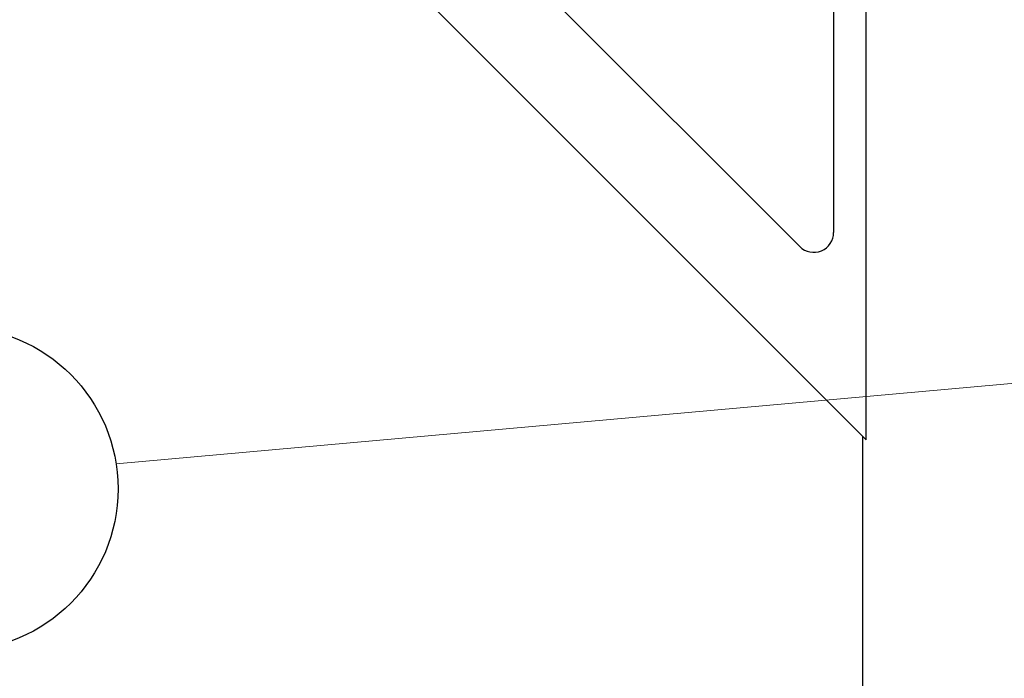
# Model space of a CAD drawing. Extents: x 1 to 669, y 0 to 417.
# Tile 5 of 256: x 61 to 85, y 227 to 243. Entities that reach past the tile are written whole.
import ezdxf

# ---------------------------------------------------------------- set-up
doc = ezdxf.new("R2010")
doc.units = 0
doc.header["$LTSCALE"] = 12
doc.header["$MEASUREMENT"] = 0
doc.layers.get('0').update_dxf_attribs({"linetype": 'CONTINUOUS'})
doc.layers.add('D', color=2, linetype='CONTINUOUS')
doc.layers.add('Leader', color=41, linetype='CONTINUOUS', lineweight=13)
doc.styles.get("Standard").update_dxf_attribs({"font": 'SIMPLEX.SHX', "width": 0.875})
doc.dimstyles.get("Standard").update_dxf_attribs({"dimscale": 28, "dimtxt": 0.125, "dimasz": 0.125, "dimexe": 0.04375, "dimexo": 0.0625, "dimgap": 0.04375, "dimtad": 0, "dimtih": 1, "dimtoh": 1, "dimdec": 4, "dimzin": 12, "dimdsep": 46, "dimlunit": 5, "dimtxsty": 'Standard', "dimcen": 0, "dimclrd": 256, "dimclre": 256, "dimclrt": 256, "dimadec": 1, "dimazin": 3, "dimtfac": 0.875, "dimtdec": 4, "dimtofl": 0, "dimtmove": 0, "dimatfit": 2, "dimfxl": 1, "dimtolj": 1, "dimtzin": 12, "dimlwd": 13, "dimlwe": 13, "dimarcsym": 0})

msp = doc.modelspace()

# ---------------------------------------------------------------- linework, layer by layer
for p, q in [((80.2314, 237.62931), (73.52245, 244.33826)), ((81.08495, 244.33826), (81.08495, 237.98286)), ((81.90268, 232.77052), (81.90268, 244.33826)), ((70.83495, 243.83826), (81.90268, 232.77052)), ((81.82109, 225.58826), (81.82109, 232.85211))]:
    msp.add_line(p, q)
msp.add_arc((80.58495, 237.98286), 0.5, 225, 0)
at = {"layer": 'D'}
msp.add_circle((59.04287, 231.54271), 4.0625, dxfattribs=at)
at = {"layer": 'Leader'}
msp.add_line((90.46101, 234.62973), (63.05688, 232.16852), dxfattribs=at)

# ---------------------------------------------------------------- leaders
at = {"layer": 'D', "annotation_type": 0, "has_hookline": 1, "hookline_direction": 1, "text_width": 34.41667}
msp.add_leader([(98.60999, 229.96826), (65.55949, 200.89664), (62.05949, 200.89664)], dimstyle='Standard', override={"dimgap": 0.04375, "dimtad": 0, "dimarcsym": 1}, dxfattribs=at)

doc.saveas('drawing.dxf')
